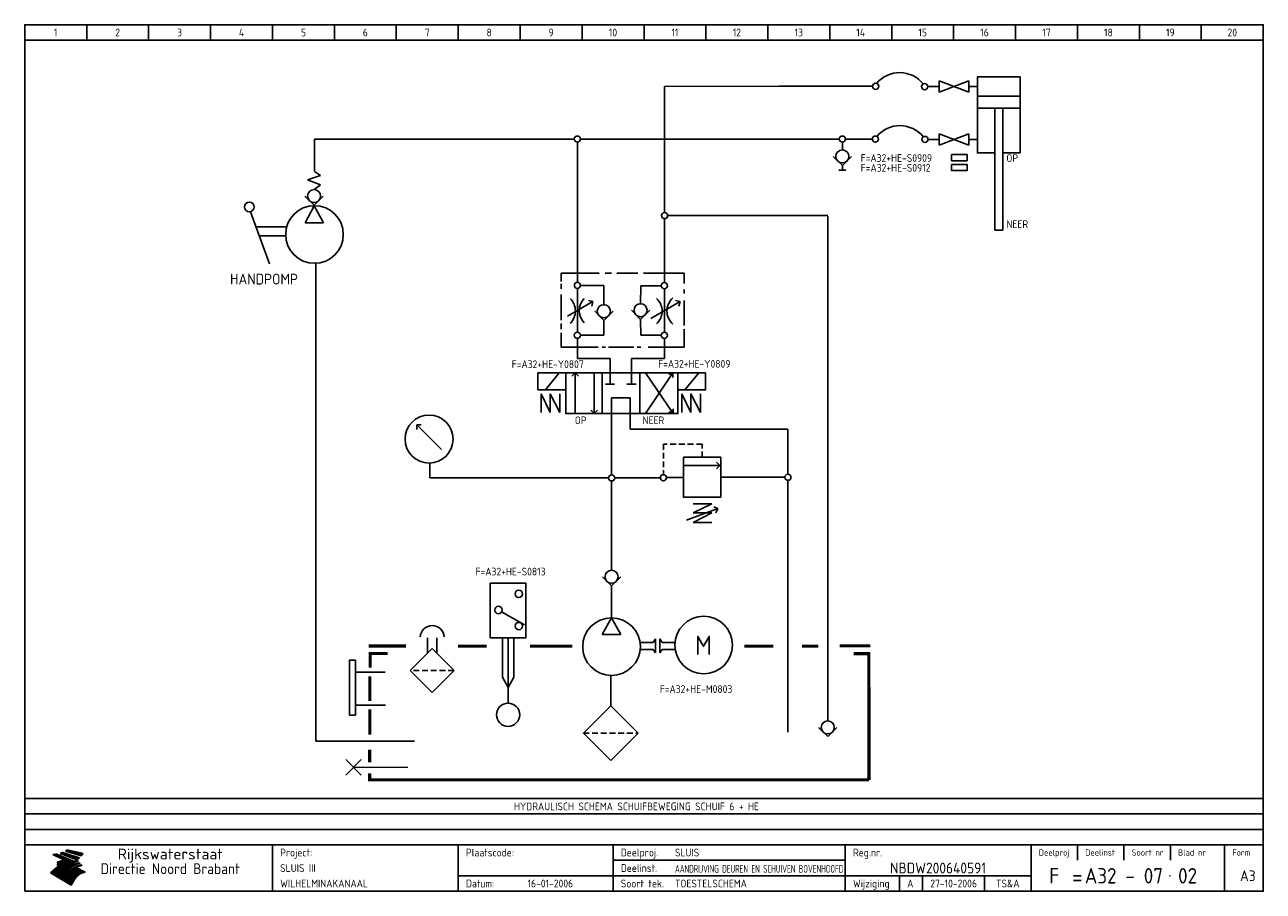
# Model space of a CAD drawing. Extents: x 10 to 410, y 10 to 290.
import ezdxf
from ezdxf.enums import TextEntityAlignment as Align

# ---------------------------------------------------------------- set-up
doc = ezdxf.new("R2010")
doc.units = 0
doc.header["$LTSCALE"] = 15
doc.header["$MEASUREMENT"] = 0
doc.linetypes.add('HIDDEN2', pattern=[0.1875, 0.125, -0.0625])
for name, color, linetype in [('0-25', 7, 'CONTINUOUS'), ('0-35', 2, 'CONTINUOUS'), ('0-50', 3, 'CONTINUOUS'), ('A-25', 7, 'CONTINUOUS'), ('B-25', 7, 'CONTINUOUS'), ('B-35', 2, 'CONTINUOUS'), ('H-21', 7, 'HIDDEN2'), ('S-25', 7, 'CONTINUOUS')]:
    doc.layers.add(name, color=color, linetype=linetype)
doc.styles.add('ISO', font='iso.shx')
doc.styles.get("Standard").update_dxf_attribs({"font": 'iso.shx'})

# ---------------------------------------------------------------- blocks, each defined once
blk = doc.blocks.new('KADERA3')
at = {"layer": '0-25'}
for p, q in [((30, 285), (30, 290)), ((50, 285), (50, 290)), ((70, 285), (70, 290)), ((90, 285), (90, 290)), ((110, 285), (110, 290)), ((130, 285), (130, 290)), ((150, 285), (150, 290)), ((170, 285), (170, 290)), ((190, 285), (190, 290)), ((210, 285), (210, 290)), ((230, 285), (230, 290)), ((250, 285), (250, 290)), ((270, 285), (270, 290)), ((290, 285), (290, 290)), ((310, 285), (310, 290)), ((330, 285), (330, 290)), ((350, 285), (350, 290)), ((370, 285), (370, 290)), ((390, 285), (390, 290)), ((10, 285), (410, 285)), ((410, 35), (10, 35)), ((410, 30), (10, 30)), ((350, 25), (350, 20)), ((365, 25), (365, 20)), ((380, 25), (380, 20)), ((200, 20), (275, 20)), ((150, 15), (335, 15)), ((292.5, 15), (292.5, 10)), ((300, 15), (300, 10)), ((320, 15), (320, 10))]:
    blk.add_line(p, q, dxfattribs=at)
at = {"layer": '0-25', "color": 7}
for p, q in [((19.1, 21.89), (25.12, 19)), ((19.1, 21.89), (25.12, 19)), ((19.17, 21.86), (20.7, 21.86)), ((19.29, 21.8), (20.83, 21.8)), ((19.4, 21.75), (20.96, 21.75)), ((19.52, 21.69), (21.09, 21.69)), ((19.64, 21.63), (21.22, 21.63)), ((19.74, 21.92), (20.56, 21.92)), ((19.75, 21.58), (21.36, 21.58)), ((19.87, 21.52), (21.49, 21.52)), ((19.99, 21.47), (21.62, 21.47)), ((20.11, 21.41), (21.75, 21.41)), ((20.22, 21.35), (21.88, 21.35)), ((20.25, 21.97), (20.43, 21.97)), ((20.34, 21.3), (22.02, 21.3)), ((20.38, 21.99), (26.02, 19.59)), ((20.38, 21.99), (26.02, 19.59)), ((20.46, 21.24), (22.15, 21.24)), ((20.57, 21.18), (22.28, 21.18)), ((20.69, 21.13), (22.41, 21.13)), ((20.81, 21.07), (22.55, 21.07)), ((20.92, 21.02), (22.68, 21.02)), ((21.04, 20.96), (22.81, 20.96)), ((21.16, 20.9), (22.94, 20.9)), ((21.27, 20.85), (23.07, 20.85)), ((21.39, 20.79), (23.21, 20.79)), ((21.47, 22.25), (26.83, 20.19)), ((21.47, 22.25), (26.83, 20.19)), ((21.49, 22.25), (23.07, 22.25)), ((21.51, 20.73), (23.34, 20.73)), ((21.6, 22.2), (23.25, 22.2)), ((21.63, 20.68), (23.47, 20.68)), ((21.65, 22.31), (22.89, 22.31)), ((21.74, 20.62), (23.6, 20.62)), ((21.75, 22.14), (23.42, 22.14)), ((21.8, 22.37), (22.71, 22.37)), ((21.86, 20.57), (23.73, 20.57)), ((21.9, 22.08), (23.6, 22.08)), ((21.94, 22.42), (22.53, 22.42)), ((21.98, 20.51), (23.87, 20.51)), ((22.04, 22.03), (23.78, 22.03)), ((22.06, 22.48), (22.36, 22.48)), ((22.09, 20.45), (24, 20.45)), ((22.18, 22.53), (27.65, 20.8)), ((22.18, 22.53), (27.65, 20.8)), ((22.19, 21.97), (23.96, 21.97)), ((22.21, 20.4), (24.13, 20.4)), ((22.33, 20.34), (24.26, 20.34)), ((22.34, 21.92), (24.13, 21.92)), ((22.37, 20), (23.08, 20)), ((22.44, 20.28), (24.4, 20.28)), ((22.48, 21.86), (24.31, 21.86)), ((22.49, 20.06), (23.04, 20.06)), ((22.56, 20.23), (24.53, 20.23)), ((22.61, 20.12), (22.93, 20.12)), ((22.63, 21.8), (24.49, 21.8)), ((22.68, 20.17), (24.66, 20.17)), ((22.71, 20.17), (22.82, 20.17)), ((23.11, 20.02), (22.77, 20.2)), ((23.11, 20.02), (22.77, 20.2)), ((22.78, 21.75), (24.67, 21.75)), ((22.79, 20.12), (24.79, 20.12)), ((22.91, 20.06), (24.92, 20.06)), ((22.92, 21.69), (24.85, 21.69)), ((23.03, 20), (25.06, 20)), ((23.07, 21.63), (25.02, 21.63)), ((23.14, 22.99), (28.22, 21.46)), ((23.14, 22.99), (28.22, 21.46)), ((23.15, 22.98), (25.33, 22.98)), ((23.22, 21.58), (25.2, 21.58)), ((23.23, 23.04), (25.09, 23.04)), ((23.32, 23.1), (24.84, 23.1)), ((23.34, 22.93), (25.57, 22.93)), ((23.36, 21.52), (25.38, 21.52)), ((23.4, 23.15), (24.6, 23.15)), ((23.49, 23.21), (24.36, 23.21)), ((23.51, 21.47), (25.56, 21.47)), ((23.52, 22.87), (25.81, 22.87)), ((23.57, 23.27), (24.12, 23.27)), ((23.64, 23.32), (23.87, 23.32)), ((23.66, 21.41), (25.74, 21.41)), ((23.7, 23.36), (28.82, 22.17)), ((23.7, 23.36), (28.82, 22.17)), ((23.71, 22.82), (26.06, 22.82)), ((23.8, 21.35), (25.91, 21.35)), ((23.9, 22.76), (26.3, 22.76)), ((23.95, 21.3), (26.09, 21.3)), ((24.09, 22.7), (26.54, 22.7)), ((24.09, 21.24), (26.27, 21.24)), ((24.24, 21.18), (26.45, 21.18)), ((24.27, 22.65), (26.78, 22.65)), ((24.39, 21.13), (26.62, 21.13)), ((24.46, 22.59), (27.03, 22.59)), ((24.53, 21.07), (26.8, 21.07)), ((24.65, 22.53), (27.27, 22.53)), ((24.68, 21.02), (26.98, 21.02)), ((24.83, 20.96), (27.16, 20.96)), ((24.84, 22.48), (27.51, 22.48)), ((24.97, 20.9), (27.34, 20.9)), ((25.02, 22.42), (27.75, 22.42)), ((25.12, 20.85), (27.51, 20.85)), ((25.21, 22.37), (28, 22.37)), ((25.27, 20.79), (27.63, 20.79)), ((25.4, 22.31), (28.24, 22.31)), ((25.41, 20.73), (27.57, 20.73)), ((25.56, 20.68), (27.51, 20.68)), ((25.58, 22.25), (28.48, 22.25)), ((25.71, 20.62), (27.44, 20.62)), ((25.77, 22.2), (28.72, 22.2)), ((25.85, 20.57), (27.37, 20.57)), ((25.96, 22.14), (28.79, 22.14)), ((26, 20.51), (27.29, 20.51)), ((26.15, 22.08), (28.75, 22.08)), ((26.15, 20.45), (27.22, 20.45)), ((26.29, 20.4), (27.14, 20.4)), ((26.33, 22.03), (28.71, 22.03)), ((26.44, 20.34), (27.06, 20.34)), ((26.52, 21.97), (28.66, 21.97)), ((26.59, 20.28), (26.97, 20.28)), ((26.71, 21.92), (28.62, 21.92)), ((26.73, 20.23), (26.89, 20.23)), ((26.9, 21.86), (28.57, 21.86)), ((27.08, 21.8), (28.52, 21.8)), ((27.27, 21.75), (28.48, 21.75)), ((27.46, 21.69), (28.43, 21.69)), ((27.65, 21.63), (28.38, 21.63)), ((27.83, 21.58), (28.33, 21.58)), ((28.02, 21.52), (28.28, 21.52)), ((28.21, 21.47), (28.22, 21.47)), ((20.58, 17.88), (18.3, 16)), ((20.58, 17.88), (18.3, 16)), ((24.94, 11.97), (18.3, 16)), ((24.94, 11.97), (18.3, 16)), ((18.31, 16.01), (20.96, 16.01)), ((18.38, 16.07), (21.46, 16.07)), ((18.45, 16.12), (21.88, 16.12)), ((18.52, 16.18), (22.15, 16.18)), ((18.59, 16.23), (22.38, 16.23)), ((18.65, 16.29), (22.58, 16.29)), ((18.72, 16.35), (22.75, 16.35)), ((18.79, 16.4), (22.91, 16.4)), ((18.86, 16.46), (20.6, 16.46)), ((18.93, 16.52), (20.6, 16.52)), ((18.99, 16.57), (20.6, 16.57)), ((19.06, 16.63), (20.6, 16.63)), ((19.13, 16.68), (20.6, 16.68)), ((19.2, 16.74), (20.6, 16.74)), ((19.27, 16.8), (20.6, 16.8)), ((19.33, 16.85), (21.07, 16.85)), ((19.4, 16.91), (21.55, 16.91)), ((19.47, 16.97), (21.88, 16.97)), ((19.54, 17.02), (22.13, 17.02)), ((19.61, 17.08), (22.34, 17.08)), ((19.67, 17.13), (20.6, 17.13)), ((19.74, 17.19), (20.6, 17.19)), ((19.81, 17.25), (20.6, 17.25)), ((19.88, 17.3), (20.6, 17.3)), ((19.95, 17.36), (20.6, 17.36)), ((20.01, 17.42), (20.6, 17.42)), ((20.08, 17.47), (20.93, 17.47)), ((20.15, 17.53), (21.26, 17.53)), ((20.22, 17.58), (21.51, 17.58)), ((20.29, 17.64), (21.72, 17.64)), ((20.35, 17.7), (21.9, 17.7)), ((20.42, 17.75), (22.07, 17.75)), ((20.49, 17.81), (22.22, 17.81)), ((20.56, 17.87), (22.36, 17.87)), ((20.6, 19.11), (20.58, 19.51)), ((20.6, 19.11), (20.58, 19.51)), ((20.58, 19.5), (22.09, 19.5)), ((20.58, 19.44), (21.95, 19.44)), ((20.59, 19.38), (21.79, 19.38)), ((20.59, 19.33), (21.62, 19.33)), ((20.59, 19.27), (21.42, 19.27)), ((20.6, 19.22), (21.2, 19.22)), ((20.6, 19.16), (20.93, 19.16)), ((20.6, 19.11), (20.69, 19.12)), ((20.6, 19.11), (20.69, 19.12)), ((20.6, 18.79), (20.77, 18.81)), ((20.6, 18.79), (20.77, 18.81)), ((20.6, 18.29), (20.6, 18.79)), ((20.6, 18.29), (20.6, 18.79)), ((20.6, 18.77), (22.46, 18.77)), ((20.6, 18.71), (22.33, 18.71)), ((20.6, 18.65), (22.19, 18.65)), ((20.6, 18.6), (22.04, 18.6)), ((20.6, 18.54), (21.87, 18.54)), ((20.6, 18.48), (21.68, 18.48)), ((20.6, 18.43), (21.46, 18.43)), ((20.6, 18.37), (21.21, 18.37)), ((20.6, 18.32), (20.87, 18.32)), ((20.6, 18.29), (20.88, 18.32)), ((20.6, 18.29), (20.88, 18.32)), ((20.6, 17.88), (20.86, 17.91)), ((20.6, 17.88), (20.86, 17.91)), ((20.6, 17.43), (20.97, 17.48)), ((20.6, 17.43), (20.97, 17.48)), ((20.6, 17.43), (20.6, 17.09)), ((20.6, 17.43), (20.6, 17.09)), ((20.6, 17.09), (21.26, 17.16)), ((20.6, 17.09), (21.26, 17.16)), ((20.6, 16.8), (21.37, 16.89)), ((20.6, 16.8), (21.37, 16.89)), ((20.6, 16.8), (20.6, 16.45)), ((20.6, 16.8), (20.6, 16.45)), ((20.6, 16.45), (21.56, 16.56)), ((20.6, 16.45), (21.56, 16.56)), ((20.6, 15.97), (21.67, 16.09)), ((20.6, 15.97), (21.67, 16.09)), ((20.7, 16.46), (23.06, 16.46)), ((20.9, 19.55), (22.23, 19.55)), ((20.9, 18.82), (22.59, 18.82)), ((20.98, 17.92), (22.5, 17.92)), ((21.02, 17.13), (22.53, 17.13)), ((21.19, 19.61), (22.35, 19.61)), ((21.2, 16.52), (23.2, 16.52)), ((21.32, 18.88), (22.71, 18.88)), ((21.32, 17.98), (22.62, 17.98)), ((21.42, 19.67), (22.47, 19.67)), ((21.47, 17.19), (22.7, 17.19)), ((21.59, 18.03), (22.74, 18.03)), ((21.61, 18.93), (22.82, 18.93)), ((21.62, 19.72), (22.59, 19.72)), ((21.72, 16.57), (23.32, 16.57)), ((21.77, 17.25), (22.85, 17.25)), ((21.8, 19.78), (22.69, 19.78)), ((21.8, 18.09), (22.85, 18.09)), ((21.84, 18.99), (22.92, 18.99)), ((21.96, 19.83), (22.79, 19.83)), ((21.99, 18.15), (22.95, 18.15)), ((22.01, 17.3), (22.99, 17.3)), ((22.03, 19.05), (23.03, 19.05)), ((22.1, 16.63), (23.44, 16.63)), ((22.11, 19.89), (22.89, 19.89)), ((22.16, 18.2), (23.05, 18.2)), ((22.21, 19.1), (23.12, 19.1)), ((22.21, 17.36), (23.12, 17.36)), ((22.24, 19.95), (22.99, 19.95)), ((22.31, 18.26), (23.15, 18.26)), ((22.36, 19.16), (23.22, 19.16)), ((22.38, 16.68), (23.56, 16.68)), ((22.39, 17.42), (23.24, 17.42)), ((22.45, 18.32), (23.24, 18.32)), ((22.51, 19.22), (23.3, 19.22)), ((22.56, 17.47), (23.36, 17.47)), ((22.59, 18.37), (23.33, 18.37)), ((22.6, 16.74), (23.66, 16.74)), ((22.64, 19.27), (23.39, 19.27)), ((22.71, 18.43), (23.42, 18.43)), ((22.71, 17.53), (23.47, 17.53)), ((22.77, 19.33), (23.47, 19.33)), ((22.79, 16.8), (23.77, 16.8)), ((22.83, 18.48), (23.5, 18.48)), ((22.84, 17.58), (23.57, 17.58)), ((22.89, 19.38), (23.55, 19.38)), ((22.94, 18.54), (23.58, 18.54)), ((22.96, 16.85), (23.86, 16.85)), ((22.97, 17.64), (23.67, 17.64)), ((23, 19.44), (23.63, 19.44)), ((23.04, 18.6), (23.66, 18.6)), ((23.1, 19.5), (23.72, 19.5)), ((23.1, 17.7), (23.77, 17.7)), ((23.12, 16.91), (23.96, 16.91)), ((23.14, 18.65), (23.74, 18.65)), ((23.15, 19.95), (25.19, 19.95)), ((23.21, 19.55), (23.8, 19.55)), ((23.21, 17.75), (23.86, 17.75)), ((23.21, 16.01), (28.9, 16.01)), ((23.24, 18.71), (23.82, 18.71)), ((23.26, 19.89), (25.32, 19.89)), ((23.26, 16.97), (24.05, 16.97)), ((23.3, 19.61), (23.88, 19.61)), ((23.32, 17.81), (23.95, 17.81)), ((23.33, 18.77), (23.91, 18.77)), ((23.37, 16.07), (29.08, 16.07)), ((23.38, 19.83), (25.45, 19.83)), ((23.39, 19.67), (23.81, 19.67)), ((23.39, 17.02), (24.14, 17.02)), ((23.42, 18.82), (23.99, 18.82)), ((23.42, 17.87), (24.03, 17.87)), ((23.45, 19.7), (23.58, 19.79)), ((23.45, 19.7), (23.58, 19.79)), ((23.48, 19.72), (23.7, 19.72)), ((23.5, 19.78), (25.58, 19.78)), ((23.51, 18.88), (24.07, 18.88)), ((23.51, 16.12), (29.27, 16.12)), ((23.52, 17.92), (24.11, 17.92)), ((23.52, 17.08), (24.22, 17.08)), ((23.54, 18.9), (24.3, 19.42)), ((23.54, 18.9), (24.3, 19.42)), ((23.56, 19.78), (23.59, 19.78)), ((23.56, 19.39), (23.9, 19.62)), ((23.56, 19.39), (23.9, 19.62)), ((23.58, 19.79), (23.9, 19.62)), ((23.58, 19.79), (23.9, 19.62)), ((23.59, 18.93), (24.15, 18.93)), ((23.61, 19.72), (25.72, 19.72)), ((23.62, 17.98), (24.2, 17.98)), ((23.63, 17.13), (24.3, 17.13)), ((23.65, 18.59), (24.62, 19.25)), ((23.65, 18.59), (24.62, 19.25)), ((29.41, 16.17), (23.65, 16.17)), ((23.67, 18.99), (24.23, 18.99)), ((23.71, 18.03), (24.28, 18.03)), ((23.73, 19.67), (25.85, 19.67)), ((23.75, 19.05), (24.32, 19.05)), ((23.75, 17.19), (24.38, 17.19)), ((23.77, 16.23), (29.47, 16.23)), ((23.79, 18.09), (24.36, 18.09)), ((23.83, 19.1), (24.4, 19.1)), ((23.85, 19.61), (25.98, 19.61)), ((23.85, 17.25), (24.46, 17.25)), ((23.88, 18.15), (24.44, 18.15)), ((23.89, 16.29), (29.36, 16.29)), ((23.92, 19.16), (24.48, 19.16)), ((23.94, 18.19), (25.23, 19.07)), ((23.94, 18.19), (25.23, 19.07)), ((23.95, 17.3), (24.55, 17.3)), ((23.96, 19.55), (25.96, 19.55)), ((23.96, 18.2), (24.53, 18.2)), ((24, 19.22), (24.56, 19.22)), ((24, 16.35), (29.24, 16.35)), ((24.04, 18.26), (24.61, 18.26)), ((24.05, 17.36), (24.63, 17.36)), ((24.06, 17.88), (25.34, 18.76)), ((24.06, 17.88), (25.34, 18.76)), ((24.08, 19.5), (25.88, 19.5)), ((24.08, 19.27), (24.58, 19.27)), ((24.11, 16.4), (29.13, 16.4)), ((24.13, 18.32), (24.69, 18.32)), ((24.14, 17.42), (24.71, 17.42)), ((24.16, 19.33), (24.47, 19.33)), ((24.2, 19.44), (25.79, 19.44)), ((24.21, 18.37), (24.77, 18.37)), ((24.21, 16.46), (29.02, 16.46)), ((24.23, 17.47), (24.79, 17.47)), ((24.24, 17.48), (25.52, 18.36)), ((24.24, 17.48), (25.52, 18.36)), ((24.25, 19.38), (24.36, 19.38)), ((24.29, 18.43), (24.85, 18.43)), ((24.3, 19.42), (24.62, 19.25)), ((24.3, 19.42), (24.62, 19.25)), ((24.31, 19.38), (25.71, 19.38)), ((24.31, 17.53), (24.87, 17.53)), ((24.31, 16.52), (28.91, 16.52)), ((24.35, 17.17), (25.64, 18.05)), ((24.35, 17.17), (25.64, 18.05)), ((24.37, 18.48), (24.94, 18.48)), ((24.39, 17.58), (24.96, 17.58)), ((24.4, 16.57), (28.79, 16.57)), ((24.43, 19.33), (25.62, 19.33)), ((24.45, 18.54), (25.02, 18.54)), ((24.47, 17.64), (25.04, 17.64)), ((24.49, 16.63), (28.68, 16.63)), ((24.54, 18.6), (25.1, 18.6)), ((24.55, 19.27), (25.54, 19.27)), ((24.56, 17.7), (25.12, 17.7)), ((24.57, 16.68), (28.57, 16.68)), ((24.62, 18.65), (25.18, 18.65)), ((24.63, 16.72), (25.91, 17.6)), ((24.63, 16.72), (25.91, 17.6)), ((24.64, 17.75), (25.2, 17.75)), ((24.66, 16.74), (28.45, 16.74)), ((24.67, 19.22), (25.45, 19.22)), ((24.7, 18.71), (25.27, 18.71)), ((24.72, 17.81), (25.29, 17.81)), ((24.74, 16.8), (28.34, 16.8)), ((24.78, 19.16), (25.37, 19.16)), ((24.78, 18.77), (25.34, 18.77)), ((24.8, 17.87), (25.37, 17.87)), ((24.82, 16.85), (28.23, 16.85)), ((24.87, 18.82), (25.4, 18.82)), ((24.89, 17.92), (25.45, 17.92)), ((24.9, 19.1), (25.28, 19.1)), ((24.9, 16.91), (28.11, 16.91)), ((24.95, 18.88), (25.45, 18.88)), ((24.97, 17.98), (25.53, 17.98)), ((24.99, 16.97), (28, 16.97)), ((25.02, 19.05), (25.2, 19.05)), ((25.03, 18.93), (25.51, 18.93)), ((25.05, 18.03), (25.61, 18.03)), ((25.07, 17.02), (27.89, 17.02)), ((25.11, 18.99), (25.57, 18.99)), ((26.02, 19.59), (25.12, 19)), ((26.02, 19.59), (25.12, 19)), ((25.13, 18.09), (25.68, 18.09)), ((25.15, 17.08), (27.77, 17.08)), ((25.19, 19.05), (25.63, 19.05)), ((25.21, 18.15), (25.75, 18.15)), ((25.23, 17.13), (27.66, 17.13)), ((25.26, 19.1), (25.7, 19.1)), ((25.3, 18.2), (25.82, 18.2)), ((25.31, 17.19), (27.55, 17.19)), ((25.33, 19.16), (25.77, 19.16)), ((25.38, 18.26), (25.89, 18.26)), ((25.39, 19.22), (25.85, 19.22)), ((25.4, 17.25), (27.43, 17.25)), ((25.46, 18.32), (25.97, 18.32)), ((25.47, 19.27), (25.93, 19.27)), ((25.48, 17.3), (27.32, 17.3)), ((25.54, 19.33), (26.03, 19.33)), ((25.54, 18.37), (26.06, 18.37)), ((25.56, 17.36), (27.21, 17.36)), ((25.62, 18.43), (26.14, 18.43)), ((25.63, 19.38), (26.13, 19.38)), ((25.64, 17.42), (27.1, 17.42)), ((25.7, 18.48), (26.24, 18.48)), ((25.72, 19.44), (26.24, 19.44)), ((25.73, 17.47), (26.98, 17.47)), ((25.79, 18.54), (26.34, 18.54)), ((25.81, 17.53), (26.87, 17.53)), ((25.82, 19.5), (26.36, 19.5)), ((25.89, 18.6), (26.46, 18.6)), ((25.89, 17.58), (26.76, 17.58)), ((25.93, 19.55), (26.53, 19.55)), ((25.96, 17.64), (26.64, 17.64)), ((25.99, 18.65), (26.58, 18.65)), ((26.04, 17.7), (26.59, 17.7)), ((26.06, 19.61), (26.85, 19.61)), ((26.1, 18.71), (26.72, 18.71)), ((26.12, 17.75), (26.67, 17.75)), ((26.2, 17.81), (26.76, 17.81)), ((26.21, 19.67), (27.23, 19.67)), ((26.23, 18.77), (26.89, 18.77)), ((26.29, 17.87), (26.86, 17.87)), ((26.37, 18.82), (27.09, 18.82)), ((26.39, 17.92), (26.97, 17.92)), ((26.44, 19.72), (27.18, 19.72)), ((26.49, 17.98), (27.09, 17.98)), ((26.53, 18.88), (27.34, 18.88)), ((26.56, 17.68), (29.54, 16.2)), ((26.56, 17.68), (29.54, 16.2)), ((26.6, 18.03), (27.22, 18.03)), ((26.72, 18.09), (27.38, 18.09)), ((26.73, 18.93), (27.66, 18.93)), ((26.85, 18.15), (27.56, 18.15)), ((26.99, 18.99), (27.9, 18.99)), ((27, 18.2), (27.8, 18.2)), ((27.13, 19.78), (27.25, 19.64)), ((27.13, 19.78), (27.25, 19.64)), ((27.18, 18.26), (28.13, 18.26)), ((27.26, 19.05), (27.84, 19.05)), ((27.39, 18.32), (28.47, 18.32)), ((27.7, 18.37), (28.49, 18.37)), ((27.78, 19.1), (27.93, 18.96)), ((27.78, 19.1), (27.93, 18.96)), ((28, 18.43), (28.44, 18.43)), ((28.29, 15.83), (29.54, 16.2)), ((28.29, 15.83), (29.54, 16.2)), ((28.39, 18.48), (28.54, 18.32)), ((28.39, 18.48), (28.54, 18.32)), ((29.54, 16.2), (29.45, 16.17)), ((29.54, 16.2), (29.45, 16.17)), ((29.46, 16.18), (29.47, 16.18)), ((18.38, 15.95), (20.6, 15.95)), ((18.47, 15.9), (20.6, 15.9)), ((18.57, 15.84), (20.6, 15.84)), ((18.66, 15.78), (20.6, 15.78)), ((18.75, 15.73), (20.6, 15.73)), ((18.85, 15.67), (20.6, 15.67)), ((18.94, 15.62), (20.6, 15.62)), ((19.03, 15.56), (27.83, 15.56)), ((19.12, 15.5), (27.75, 15.5)), ((19.22, 15.45), (27.66, 15.45)), ((19.31, 15.39), (27.58, 15.39)), ((19.4, 15.33), (27.5, 15.33)), ((19.49, 15.28), (27.43, 15.28)), ((19.59, 15.22), (27.36, 15.22)), ((19.68, 15.17), (27.29, 15.17)), ((19.77, 15.11), (27.22, 15.11)), ((19.86, 15.05), (27.15, 15.05)), ((19.96, 15), (27.09, 15)), ((20.05, 14.94), (27.02, 14.94)), ((20.14, 14.88), (26.96, 14.88)), ((20.24, 14.83), (26.9, 14.83)), ((20.33, 14.77), (26.84, 14.77)), ((20.42, 14.72), (26.79, 14.72)), ((20.51, 14.66), (26.73, 14.66)), ((20.6, 15.97), (20.6, 15.58)), ((20.6, 15.97), (20.6, 15.58)), ((20.6, 15.58), (21.95, 15.73)), ((20.6, 15.58), (21.95, 15.73)), ((20.61, 14.6), (26.68, 14.6)), ((20.7, 14.55), (26.62, 14.55)), ((20.79, 14.49), (26.57, 14.49)), ((20.88, 14.43), (26.52, 14.43)), ((20.94, 15.62), (27.92, 15.62)), ((20.98, 14.38), (26.47, 14.38)), ((21.07, 14.32), (26.42, 14.32)), ((21.16, 14.27), (26.38, 14.27)), ((21.25, 14.21), (26.33, 14.21)), ((21.35, 14.15), (26.29, 14.15)), ((21.44, 14.1), (26.24, 14.1)), ((21.45, 15.67), (28.01, 15.67)), ((21.53, 14.04), (26.2, 14.04)), ((21.63, 13.98), (26.16, 13.98)), ((21.72, 13.93), (26.12, 13.93)), ((21.81, 13.87), (26.08, 13.87)), ((21.9, 13.82), (26.04, 13.82)), ((21.96, 15.73), (28.11, 15.73)), ((22, 13.76), (26, 13.76)), ((22.09, 13.7), (25.96, 13.7)), ((22.18, 13.65), (25.93, 13.65)), ((22.27, 13.59), (25.89, 13.59)), ((22.34, 15.78), (28.21, 15.78)), ((22.37, 13.53), (25.86, 13.53)), ((22.46, 13.48), (25.82, 13.48)), ((22.55, 13.42), (25.79, 13.42)), ((22.62, 15.84), (28.33, 15.84)), ((22.65, 13.37), (25.76, 13.37)), ((22.74, 13.31), (25.73, 13.31)), ((22.83, 13.25), (25.69, 13.25)), ((22.84, 15.9), (28.52, 15.9)), ((22.92, 13.2), (25.66, 13.2)), ((23.02, 13.14), (25.63, 13.14)), ((23.04, 15.95), (28.71, 15.95)), ((23.11, 13.08), (25.59, 13.08)), ((23.2, 13.03), (25.56, 13.03)), ((23.29, 12.97), (25.53, 12.97)), ((23.39, 12.92), (25.5, 12.92)), ((23.48, 12.86), (25.46, 12.86)), ((23.57, 12.8), (25.43, 12.8)), ((23.66, 12.75), (25.4, 12.75)), ((23.76, 12.69), (25.36, 12.69)), ((23.85, 12.63), (25.33, 12.63)), ((23.94, 12.58), (25.3, 12.58)), ((24.04, 12.52), (25.26, 12.52)), ((24.13, 12.47), (25.23, 12.47)), ((24.22, 12.41), (25.2, 12.41)), ((24.31, 12.35), (25.17, 12.35)), ((24.41, 12.3), (25.13, 12.3)), ((24.5, 12.24), (25.1, 12.24)), ((24.59, 12.18), (25.07, 12.18)), ((24.68, 12.13), (25.03, 12.13)), ((24.78, 12.07), (25, 12.07)), ((24.87, 12.02), (24.97, 12.02)), ((24.94, 11.97), (25.81, 13.45)), ((24.94, 11.97), (25.81, 13.45))]:
    blk.add_line(p, q, dxfattribs=at)
for centre, radius, start, end in [((19.15, 29.7), 7.8, 269.6055, 279.0886), ((19.15, 29.7), 7.8, 269.6055, 279.0886), ((19.93, 25.38), 5.91, 276.3402, 298.7463), ((19.93, 25.38), 5.91, 276.3402, 298.7463), ((19.84, 25.09), 6.03, 278.129, 302.868), ((19.84, 25.09), 6.03, 278.129, 302.868), ((19.84, 27.26), 5.27, 288.0217, 296.3084), ((19.84, 27.26), 5.27, 288.0217, 296.3084), ((20.49, 27.56), 5.28, 300.0654, 307.393), ((20.49, 27.56), 5.28, 300.0654, 307.393), ((24.11, 24.7), 5.26, 301.1147, 312.2814), ((24.11, 24.7), 5.26, 301.1147, 312.2814), ((21.95, 27.32), 8.59, 316.9248, 323.1399), ((21.95, 27.32), 8.59, 316.9248, 323.1399), ((20.21, 23.78), 5.91, 273.6149, 304.3803), ((20.21, 23.78), 5.91, 273.6149, 304.3803), ((20.35, 24.56), 5.76, 274.164, 302.5474), ((20.35, 24.56), 5.76, 274.164, 302.5474), ((20.05, 24.28), 6.02, 277.9472, 305.7139), ((20.05, 24.28), 6.02, 277.9472, 305.7139), ((20.04, 23.49), 6.09, 278.8115, 306.4242), ((20.04, 23.49), 6.09, 278.8115, 306.4242), ((20.53, 23.07), 5.96, 277.0519, 304.973), ((20.53, 23.07), 5.96, 277.0519, 304.973), ((20.72, 22.76), 5.91, 276.3402, 304.3803), ((20.72, 22.76), 5.91, 276.3402, 304.3803), ((21.06, 22.34), 5.81, 274.9043, 303.1745), ((21.06, 22.34), 5.81, 274.9043, 303.1745), ((20.82, 22.06), 6.04, 278.1111, 305.8489), ((20.82, 22.06), 6.04, 278.1111, 305.8489), ((21.3, 21.6), 5.91, 276.3402, 304.3803), ((21.3, 21.6), 5.91, 276.3402, 304.3803), ((27.05, 17.17), 2.63, 107.4286, 133.7799), ((27.05, 17.17), 2.63, 107.4286, 133.7799), ((27.45, 16.91), 2.81, 110.4143, 138.7411), ((27.45, 16.91), 2.81, 110.4143, 138.7411), ((27.57, 15.64), 3.4, 98.1566, 126.9045), ((27.57, 15.64), 3.4, 98.1566, 126.9045), ((27.91, 15.54), 3.39, 100.5835, 132.088), ((27.91, 15.54), 3.39, 100.5835, 132.088), ((28.21, 14.74), 3.67, 95.7581, 128.7216), ((28.21, 14.74), 3.67, 95.7581, 128.7216), ((27.01, 16.84), 2.93, 87.7348, 104.8316), ((27.01, 16.84), 2.93, 87.7348, 104.8316), ((27.37, 15.71), 3.93, 91.7838, 103.2817), ((27.37, 15.71), 3.93, 91.7838, 103.2817), ((28.4, 15.05), 3.21, 96.3886, 125.0052), ((28.4, 15.05), 3.21, 96.3886, 125.0052), ((27.82, 16.31), 2.8, 90.634, 105.1984), ((27.82, 16.31), 2.8, 90.634, 105.1984), ((28.19, 15.04), 3.93, 93.8342, 103.2817), ((28.19, 15.04), 3.93, 93.8342, 103.2817), ((28.58, 15.69), 2.8, 93.8141, 105.1984), ((28.58, 15.69), 2.8, 93.8141, 105.1984), ((28.95, 14.41), 3.93, 96.0135, 103.2817), ((28.95, 14.41), 3.93, 96.0135, 103.2817), ((31.24, 10.26), 6.3, 117.9568, 149.6251), ((31.24, 10.26), 6.3, 117.9568, 149.6251)]:
    blk.add_arc(centre, radius, start, end, dxfattribs=at)
at = {"layer": '0-35'}
for p, q in [((90, 25), (90, 10)), ((150, 25), (150, 10)), ((200, 25), (200, 10)), ((275, 25), (275, 10)), ((335, 25), (335, 10)), ((397.5, 25), (397.5, 10))]:
    blk.add_line(p, q, dxfattribs=at)
at = {"layer": '0-50'}
for p, q in [((10, 25), (410, 25)), ((348.75, 15), (351.25, 15)), ((348.75, 13.5), (351.25, 13.5))]:
    blk.add_line(p, q, dxfattribs=at)
blk.add_lwpolyline([(10, 10), (410, 10), (410, 290), (10, 290)], close=True, dxfattribs=at)
at = {"layer": '0-50', "const_width": 0.25}
blk.add_lwpolyline([(379.75, 15, 1), (380, 15, 1)], format="xyb", close=True, dxfattribs=at)
at = {"layer": '0-25', "style": 'ISO'}
for s, height, p in [('Project:', 2.5, (92.5, 22.5)), ('Plaatscode:', 2.5, (152.5, 22.5)), ('Deelproj.', 2.5, (202.5, 22.5)), ('Reg.nr.', 2.5, (277.5, 22.5)), ('Deelproj', 2, (337.5, 22.5)), ('Deelinst', 2, (352.5, 22.5)), ('Soort nr', 2, (367.5, 22.5)), ('Blad nr', 2, (382.5, 22.5)), ('Form', 2, (400, 22.5)), ('Deelinst.', 2.5, (202.5, 17.5)), ('Datum:', 2.5, (152.5, 12.5)), ('Soort tek.', 2.5, (202.5, 12.5)), ('Wijziging', 2.5, (277.5, 12.5))]:
    blk.add_text(s, height=height, dxfattribs=at).set_placement(p, align=Align.MIDDLE_LEFT)
for tag, p in [('STR1', (20, 287.5)), ('STR2', (40, 287.5)), ('STR3', (60, 287.5)), ('STR4', (80, 287.5)), ('STR5', (100, 287.5)), ('STR6', (120, 287.5)), ('STR7', (140, 287.5)), ('STR8', (160, 287.5)), ('STR9', (180, 287.5)), ('STR10', (200, 287.5)), ('STR11', (220, 287.5)), ('STR12', (240, 287.5)), ('STR13', (260, 287.5)), ('STR14', (280, 287.5)), ('STR15', (300, 287.5)), ('STR16', (320, 287.5)), ('STR17', (340, 287.5)), ('STR18', (360, 287.5)), ('STR19', (380, 287.5)), ('STR20', (400, 287.5)), ('W', (180, 12.5)), ('Z', (310, 12.5)), ('Y', (327.5, 12.5))]:
    blk.add_attdef(tag, text='', height=2.5, dxfattribs=at).set_placement(p, align=Align.MIDDLE)
for tag, p in [('N', (220, 22.5)), ('B', (92.5, 17.5)), ('P', (220, 17.5)), ('C', (92.5, 12.5)), ('U', (220, 12.5)), ('REV', (295, 12.5))]:
    blk.add_attdef(tag, text='', height=2.5, dxfattribs=at).set_placement(p, align=Align.MIDDLE_LEFT)
at = {"layer": '0-35', "style": 'ISO', "width": 1.00614}
blk.add_text('Rijkswaterstaat', height=3.5, dxfattribs=at).set_placement((40, 20.28), (74, 20.28), align=Align.FIT)
at = {"layer": '0-35', "color": 2, "style": 'ISO', "width": 0.948867}
blk.add_text('Directie Noord Brabant', height=3.5, dxfattribs=at).set_placement((34.5, 15.53), (79.5, 15.53), align=Align.FIT)
at = {"layer": '0-35', "style": 'ISO'}
for tag, p in [('X', (178.5, 17.5)), ('FORM', (402.5, 15))]:
    blk.add_attdef(tag, text='', height=3.5, dxfattribs=at).set_placement(p, align=Align.MIDDLE_LEFT)
blk.add_attdef('RNR', text='', height=3.5, dxfattribs=at).set_placement((305, 17.5), align=Align.MIDDLE)
at = {"layer": '0-50', "style": 'ISO'}
for tag, p in [('M', (342.5, 15)), ('O', (365, 15))]:
    blk.add_attdef(tag, text='', height=5, dxfattribs=at).set_placement(p, align=Align.MIDDLE)
blk.add_attdef('Q', text='', height=5, dxfattribs=at).set_placement((382.5, 15), align=Align.MIDDLE_LEFT)

msp = doc.modelspace()

# ---------------------------------------------------------------- linework, layer by layer
at = {"layer": '0-25'}
msp.add_line((410, 40), (10, 40), dxfattribs=at)
at = {"layer": 'A-25'}
for p, q in [((253.69, 270.11), (216.66, 270.07)), ((216.66, 270.07), (216.66, 229.46)), ((253.69, 270.11), (270.71, 270.11)), ((270.71, 270.11), (275.1, 270.11)), ((283.84, 270.12), (275.1, 270.11)), ((305.35, 270.01), (301.63, 270.01)), ((305.35, 271.83), (314.89, 268.18)), ((305.35, 268.18), (314.89, 271.83)), ((305.35, 271.83), (305.35, 268.18)), ((314.89, 268.18), (314.89, 271.83)), ((314.89, 270.01), (317.71, 270.01)), ((187.48, 253.04), (103.54, 253.05)), ((103.54, 252.85), (103.54, 242.65)), ((188.49, 251.99), (188.49, 252.06)), ((203.14, 253.04), (189.46, 253.04)), ((251.65, 253.04), (203.14, 253.04)), ((251.65, 253.04), (268.66, 253.04)), ((268.66, 253.04), (273.08, 253.04)), ((274.09, 249.57), (274.09, 252.05)), ((283.76, 253.05), (275.06, 253.05)), ((305.35, 252.94), (301.71, 252.94)), ((305.35, 254.77), (305.35, 251.12)), ((305.35, 254.77), (314.89, 251.12)), ((305.35, 251.12), (314.89, 254.77)), ((314.89, 251.12), (314.89, 254.77)), ((314.89, 252.94), (317.71, 252.94)), ((188.49, 206.76), (188.49, 251.99)), ((323.29, 248.58), (323.29, 223.58)), ((325.91, 248.58), (325.91, 223.58)), ((271.09, 247.45), (274.06, 244.49)), ((274.06, 244.49), (277.04, 247.47)), ((274.06, 244.49), (274.06, 243.02)), ((105.55, 241.25), (101.36, 239.85)), ((103.54, 242.63), (105.55, 241.25)), ((274.06, 243.02), (272.93, 243.02)), ((274.06, 243.02), (274.81, 243.02)), ((274.81, 243.02), (275.18, 243.02)), ((101.36, 239.85), (105.55, 238.24)), ((105.55, 238.24), (103.45, 236.73)), ((100.46, 234.62), (103.43, 231.65)), ((103.43, 231.65), (106.41, 234.63)), ((82.86, 229.55), (88.99, 212.71)), ((100.52, 225.99), (103.51, 231.46)), ((103.51, 231.46), (106.5, 225.99)), ((217.62, 228.34), (269.34, 228.33)), ((269.34, 228.11), (269.34, 70.1)), ((84.64, 224.67), (94.6, 224.67)), ((100.52, 225.99), (106.5, 225.99)), ((216.58, 206.66), (216.58, 227.35)), ((85.68, 221.79), (94.31, 221.79)), ((323.29, 223.58), (325.91, 223.58)), ((104.05, 212.91), (104.05, 58.54)), ((188.47, 204.77), (188.47, 190.68)), ((189.49, 205.75), (197.03, 205.75)), ((197.03, 205.75), (197.03, 199.54)), ((208.93, 205.63), (208.91, 199.85)), ((215.58, 205.63), (208.93, 205.63)), ((216.58, 204.68), (216.58, 190.63)), ((193.5, 200.55), (185.25, 195.79)), ((192.05, 200.94), (193.5, 200.55)), ((193.5, 200.55), (193.11, 199.1)), ((221.63, 200.55), (212.24, 195.13)), ((220.18, 200.94), (221.63, 200.55)), ((221.63, 200.55), (221.24, 199.1)), ((194.07, 197.42), (197.03, 194.46)), ((197.03, 194.46), (200.01, 197.44)), ((205.94, 197.73), (208.9, 194.77)), ((208.9, 194.77), (211.88, 197.75)), ((197.03, 194.46), (197.03, 189.69)), ((208.94, 189.64), (208.9, 194.77)), ((188.47, 188.7), (188.47, 182.2)), ((189.46, 189.69), (197.03, 189.69)), ((208.94, 189.64), (215.58, 189.64)), ((216.58, 188.65), (216.58, 182.2)), ((188.47, 182.2), (199.02, 182.2)), ((199.02, 182.2), (199.02, 177.51)), ((216.58, 182.2), (205.98, 182.2)), ((205.98, 182.2), (205.98, 177.51)), ((178.17, 172.06), (182.65, 177.49)), ((186.69, 176.47), (187.76, 177.53)), ((187.76, 177.53), (188.82, 176.47)), ((187.77, 177.51), (187.77, 164.35)), ((193.94, 164.38), (193.94, 177.51)), ((196.52, 177.51), (196.52, 164.35)), ((199.02, 177.51), (199.02, 173.91)), ((205.98, 177.51), (205.98, 173.91)), ((208.64, 177.51), (208.64, 164.35)), ((210.48, 177.57), (219.39, 164.35)), ((219.35, 177.51), (210.48, 164.38)), ((217.99, 176.96), (219.35, 177.51)), ((219.35, 177.51), (219.35, 176.01)), ((223.26, 172.09), (227.75, 177.52)), ((199.02, 173.91), (197.52, 173.91)), ((199.02, 173.91), (200.52, 173.91)), ((205.98, 173.91), (204.48, 173.91)), ((205.98, 173.91), (206.73, 173.91)), ((206.73, 173.91), (207.48, 173.91)), ((176.79, 164.67), (176.79, 170.71)), ((176.79, 170.71), (179.7, 164.67)), ((179.7, 170.71), (182.83, 164.67)), ((179.7, 164.67), (179.7, 170.71)), ((179.7, 170.71), (179.7, 164.67)), ((182.83, 170.71), (182.83, 164.67)), ((205.49, 169.45), (199.54, 169.45)), ((199.54, 169.45), (199.54, 144.57)), ((205.49, 169.45), (205.49, 159.37)), ((222.2, 170.71), (225.11, 164.67)), ((222.2, 164.67), (222.2, 170.71)), ((225.11, 170.71), (228.24, 164.67)), ((225.11, 164.67), (225.11, 170.71)), ((225.11, 170.71), (225.11, 164.67)), ((228.24, 170.71), (228.24, 164.67)), ((193.94, 164.38), (192.88, 165.44)), ((195, 165.44), (193.94, 164.38)), ((218.07, 164.93), (219.39, 164.35)), ((219.39, 164.35), (219.38, 165.85)), ((136.58, 160.7), (138.08, 160.71)), ((136.58, 160.7), (144.56, 152.75)), ((136.58, 159.2), (136.58, 160.7)), ((256.44, 159.37), (205.49, 159.37)), ((256.44, 159.37), (256.46, 144.8)), ((140.88, 143.58), (140.88, 148.36)), ((233.42, 148.64), (234.48, 147.58)), ((234.48, 147.58), (222.78, 147.58)), ((234.48, 147.58), (233.43, 146.52)), ((198.54, 143.58), (140.88, 143.58)), ((199.53, 142.59), (199.52, 113.74)), ((215.27, 143.58), (200.53, 143.58)), ((222.77, 143.65), (217.27, 143.65)), ((234.79, 143.79), (244.62, 143.78)), ((244.62, 143.78), (255.46, 143.78)), ((256.46, 142.81), (256.46, 61.45)), ((233.88, 133.63), (223.69, 129.92)), ((225.84, 135.17), (231.88, 135.17)), ((231.88, 135.17), (225.84, 132.26)), ((231.88, 132.26), (225.84, 129.13)), ((225.84, 132.26), (231.88, 132.26)), ((231.88, 132.26), (225.84, 132.26)), ((232.52, 134.26), (233.88, 133.63)), ((233.88, 133.63), (233.25, 132.27)), ((231.88, 129.13), (225.84, 129.13)), ((196.55, 111.62), (199.52, 108.65)), ((199.52, 108.65), (202.5, 111.63)), ((199.52, 108.65), (199.52, 98.35)), ((164.01, 100.29), (171.35, 96.05)), ((196.51, 92.92), (199.5, 98.39)), ((199.5, 98.39), (202.49, 92.92)), ((196.51, 92.92), (202.49, 92.92)), ((134.5, 81.32), (141.58, 88.39)), ((140.08, 86.92), (140.09, 89.42)), ((140.09, 89.42), (140.09, 91.92)), ((141.58, 88.39), (148.66, 81.34)), ((143.05, 89.42), (143.05, 91.92)), ((143.05, 86.92), (143.05, 89.42)), ((164.33, 91.91), (164.33, 79.23)), ((166.11, 91.92), (166.11, 70.76)), ((167.99, 91.91), (167.99, 79.23)), ((208.69, 90.35), (212.96, 90.35)), ((208.73, 88.14), (213, 88.14)), ((212.96, 90.35), (213.72, 91.58)), ((213.72, 87.04), (213, 88.14)), ((213.72, 91.58), (213.72, 87.04)), ((215.09, 87.02), (215.09, 91.57)), ((215.09, 91.57), (215.9, 90.34)), ((215.09, 87.02), (215.9, 88.13)), ((215.9, 90.34), (220.03, 90.34)), ((215.9, 88.13), (220.1, 88.13)), ((116.81, 80.8), (126.45, 80.8)), ((141.59, 74.26), (134.5, 81.32)), ((141.59, 74.26), (148.66, 81.34)), ((164.33, 79.23), (166.11, 75.89)), ((166.11, 75.89), (167.99, 79.23)), ((199.28, 69.9), (199.28, 79.74)), ((116.84, 70.1), (126.49, 70.1)), ((269.34, 70.1), (269.34, 65.05)), ((266.38, 62.93), (269.35, 59.96)), ((269.35, 59.96), (272.32, 62.94)), ((104.05, 58.54), (135.87, 58.54)), ((118.7, 47.54), (113.7, 52.54)), ((113.7, 47.53), (118.69, 52.54)), ((116.2, 50.04), (133.73, 50.05))]:
    msp.add_line(p, q, dxfattribs=at)
for points in [[(331.49, 273.16), (317.71, 273.16), (317.71, 266.93), (331.49, 266.93)], [(331.49, 266.93), (317.71, 266.93), (317.71, 263), (331.49, 263)], [(317.71, 263), (323.29, 263), (323.29, 248.58), (317.71, 248.58)], [(325.91, 263), (331.49, 263), (331.49, 248.58), (325.91, 248.58)], [(309.35, 248.04), (314.35, 248.04), (314.35, 246.04), (309.35, 246.04)], [(309.36, 244.88), (314.36, 244.88), (314.36, 242.88), (309.36, 242.88)], [(184.7, 177.51), (175.73, 177.51), (175.73, 172.08), (184.7, 172.08)], [(184.7, 177.51), (220.93, 177.51), (220.93, 164.35), (184.7, 164.35)], [(229.91, 177.51), (220.94, 177.51), (220.94, 172.08), (229.91, 172.08)], [(222.78, 150.26), (234.79, 150.26), (234.79, 137.32), (222.78, 137.32)], [(160.36, 109.51), (171.87, 109.51), (171.87, 91.92), (160.36, 91.92)], [(116.77, 84.69), (114.9, 84.69), (114.9, 66.94), (116.77, 66.94)], [(199.28, 52.22), (208.11, 61.06), (199.28, 69.9), (190.44, 61.06)]]:
    msp.add_lwpolyline(points, close=True, dxfattribs=at)
at = {"layer": 'A-25', "const_width": 1}
for points in [[(121.07, 89.26), (133.1, 89.26)], [(149.91, 89.21), (159.16, 89.21)], [(173.23, 89.21), (186.8, 89.21)], [(242.36, 89.21), (251.81, 89.21)], [(261.06, 89.21), (266.28, 89.21)], [(273.21, 89.3), (283.06, 89.3)], [(121.55, 82.28), (121.55, 86.79), (127.17, 86.79)], [(282.67, 46), (282.65, 86.76), (277.76, 86.76)], [(121.45, 71.5), (121.45, 79.49)], [(121.45, 60.59), (121.45, 68.73)], [(121.4, 51.65), (121.4, 55.76)], [(282.67, 46), (121.4, 46), (121.4, 48.13)]]:
    msp.add_lwpolyline(points, dxfattribs=at)
at = {"layer": 'A-25'}
for centre, radius in [((284.83, 270.12), 0.991), ((300.63, 270.01), 0.991), ((188.47, 253.04), 0.991), ((274.07, 253.04), 0.991), ((284.75, 253.05), 0.991), ((300.71, 252.94), 0.991), ((274.06, 247.46), 2.11), ((103.43, 234.63), 2.11), ((82.51, 231.14), 1.56), ((103.58, 222.23), 9.31), ((216.63, 228.34), 0.991), ((188.5, 205.76), 0.991), ((216.57, 205.67), 0.991), ((197.03, 197.43), 2.11), ((208.9, 197.74), 2.11), ((188.47, 189.69), 0.991), ((216.57, 189.64), 0.991), ((140.57, 156.12), 7.76), ((199.54, 143.58), 0.991), ((216.28, 143.6), 0.991), ((256.46, 143.8), 0.991), ((199.52, 111.63), 2.11), ((169.55, 106.08), 1.19), ((162.98, 100.88), 1.19), ((169.6, 95.7), 1.19), ((199.51, 89.06), 9.31), ((229.3, 89.55), 9.31), ((166.11, 67.02), 3.74), ((269.35, 62.94), 2.11)]:
    msp.add_circle(centre, radius, dxfattribs=at)
for centre, radius, start, end in [((292.56, 264.84), 9.7, 38.48, 140.1026), ((292.66, 247.7), 9.7, 38.9403, 140.1026), ((182.24, 197.52), 5.6, 314.4031, 45.5969), ((194.71, 197.63), 5.6, 135.5177, 224.4823), ((210.26, 197.47), 5.6, 312.9919, 47.0081), ((223, 197.52), 5.6, 130.6277, 229.3723), ((141.6, 91.99), 3.87, 2.7927, 177.2073)]:
    msp.add_arc(centre, radius, start, end, dxfattribs=at)
at = {"layer": 'B-25'}
for p, q in [((103.54, 252.85), (103.54, 253.05)), ((183.26, 209.75), (195.56, 209.75)), ((183.26, 207.04), (183.26, 209.75)), ((197.47, 209.78), (199.49, 209.78)), ((201.2, 209.78), (208.03, 209.78)), ((209.89, 209.78), (222.93, 209.78)), ((222.93, 209.78), (222.93, 206.36)), ((183.26, 204.69), (183.26, 206.28)), ((222.93, 204.5), (222.93, 203.11)), ((183.26, 194.58), (183.26, 202.81)), ((222.94, 192.81), (222.94, 200.87)), ((183.26, 191.58), (183.26, 193.46)), ((183.26, 185.81), (183.26, 190.4)), ((222.94, 191.58), (222.94, 185.81)), ((195.2, 185.81), (183.26, 185.81)), ((197.57, 185.81), (196.45, 185.81)), ((206.69, 185.81), (198.57, 185.81)), ((208.93, 185.81), (207.75, 185.81)), ((222.94, 185.81), (211.34, 185.81)), ((202.82, 164.35), (202.82, 164.35)), ((210.48, 164.38), (210.45, 164.35)), ((215.29, 143.6), (215.29, 143.6))]:
    msp.add_line(p, q, dxfattribs=at)
at = {"layer": 'H-21'}
for p, q in [((216.28, 154.52), (216.28, 144.59)), ((228.78, 154.52), (216.28, 154.52)), ((228.78, 150.26), (228.78, 154.52)), ((148.66, 81.34), (134.52, 81.34)), ((190.44, 61.06), (208.11, 61.06))]:
    msp.add_line(p, q, dxfattribs=at)

# ---------------------------------------------------------------- block references
at = {"layer": 'S-25'}
ref = msp.add_blockref('KADERA3', (0, 0), dxfattribs=at)
ref.add_attrib('B', 'SLUIS III', dxfattribs={"layer": '0-25', "height": 2.5, "style": 'ISO'}).set_placement((92.5, 17.5), align=Align.MIDDLE_LEFT)
ref.add_attrib('C', 'WILHELMINAKANAAL', dxfattribs={"layer": '0-25', "height": 2.5, "style": 'ISO'}).set_placement((92.5, 12.5), align=Align.MIDDLE_LEFT)
ref.add_attrib('N', 'SLUIS', dxfattribs={"layer": '0-25', "height": 2.5, "style": 'ISO'}).set_placement((220, 22.5), align=Align.MIDDLE_LEFT)
ref.add_attrib('U', 'TOESTELSCHEMA', dxfattribs={"layer": '0-25', "height": 2.5, "style": 'ISO'}).set_placement((220, 12.5), align=Align.MIDDLE_LEFT)
ref.add_attrib('M', 'F', dxfattribs={"layer": '0-50', "height": 5, "style": 'ISO'}).set_placement((342.5, 15), align=Align.MIDDLE)
ref.add_attrib('O', 'A32 - 07', dxfattribs={"layer": '0-50', "height": 5, "style": 'ISO'}).set_placement((365, 15), align=Align.MIDDLE)
ref.add_attrib('Q', '02', dxfattribs={"layer": '0-50', "height": 5, "style": 'ISO'}).set_placement((382.5, 15), align=Align.MIDDLE_LEFT)
ref.add_attrib('RNR', 'NBDW200640591', dxfattribs={"layer": '0-35', "height": 3.5, "style": 'ISO'}).set_placement((305, 17.5), align=Align.MIDDLE)
ref.add_attrib('W', '16-01-2006', dxfattribs={"layer": '0-25', "height": 2.5, "style": 'ISO'}).set_placement((179.75, 12.5), align=Align.MIDDLE)
ref.add_attrib('FORM', 'A3', dxfattribs={"layer": '0-35', "height": 3.5, "style": 'ISO'}).set_placement((402.5, 15), align=Align.MIDDLE_LEFT)
ref.add_attrib('REV', 'A', dxfattribs={"layer": '0-25', "height": 2.5, "style": 'ISO'}).set_placement((295, 12.5), align=Align.MIDDLE_LEFT)
ref.add_attrib('Z', '27-10-2006', dxfattribs={"layer": '0-25', "height": 2.5, "style": 'ISO'}).set_placement((310, 12.5), align=Align.MIDDLE)
ref.add_attrib('Y', 'TS&A', dxfattribs={"layer": '0-25', "height": 2.5, "style": 'ISO'}).set_placement((327.5, 12.5), align=Align.MIDDLE)
ref.add_attrib('STR1', '1', dxfattribs={"layer": '0-25', "height": 2.5, "style": 'ISO'}).set_placement((20, 287.5), align=Align.MIDDLE)
ref.add_attrib('STR2', '2', dxfattribs={"layer": '0-25', "height": 2.5, "style": 'ISO'}).set_placement((40, 287.5), align=Align.MIDDLE)
ref.add_attrib('STR3', '3', dxfattribs={"layer": '0-25', "height": 2.5, "style": 'ISO'}).set_placement((60, 287.5), align=Align.MIDDLE)
ref.add_attrib('STR4', '4', dxfattribs={"layer": '0-25', "height": 2.5, "style": 'ISO'}).set_placement((80, 287.5), align=Align.MIDDLE)
ref.add_attrib('STR5', '5', dxfattribs={"layer": '0-25', "height": 2.5, "style": 'ISO'}).set_placement((100, 287.5), align=Align.MIDDLE)
ref.add_attrib('STR6', '6', dxfattribs={"layer": '0-25', "height": 2.5, "style": 'ISO'}).set_placement((120, 287.5), align=Align.MIDDLE)
ref.add_attrib('STR7', '7', dxfattribs={"layer": '0-25', "height": 2.5, "style": 'ISO'}).set_placement((140, 287.5), align=Align.MIDDLE)
ref.add_attrib('STR8', '8', dxfattribs={"layer": '0-25', "height": 2.5, "style": 'ISO'}).set_placement((160, 287.5), align=Align.MIDDLE)
ref.add_attrib('STR9', '9', dxfattribs={"layer": '0-25', "height": 2.5, "style": 'ISO'}).set_placement((180, 287.5), align=Align.MIDDLE)
ref.add_attrib('STR10', '10', dxfattribs={"layer": '0-25', "height": 2.5, "style": 'ISO'}).set_placement((200, 287.5), align=Align.MIDDLE)
ref.add_attrib('STR11', '11', dxfattribs={"layer": '0-25', "height": 2.5, "style": 'ISO'}).set_placement((220, 287.5), align=Align.MIDDLE)
ref.add_attrib('STR12', '12', dxfattribs={"layer": '0-25', "height": 2.5, "style": 'ISO'}).set_placement((240, 287.5), align=Align.MIDDLE)
ref.add_attrib('STR13', '13', dxfattribs={"layer": '0-25', "height": 2.5, "style": 'ISO'}).set_placement((260, 287.5), align=Align.MIDDLE)
ref.add_attrib('STR14', '14', dxfattribs={"layer": '0-25', "height": 2.5, "style": 'ISO'}).set_placement((280, 287.5), align=Align.MIDDLE)
ref.add_attrib('STR15', '15', dxfattribs={"layer": '0-25', "height": 2.5, "style": 'ISO'}).set_placement((300, 287.5), align=Align.MIDDLE)
ref.add_attrib('STR16', '16', dxfattribs={"layer": '0-25', "height": 2.5, "style": 'ISO'}).set_placement((320, 287.5), align=Align.MIDDLE)
ref.add_attrib('STR17', '17', dxfattribs={"layer": '0-25', "height": 2.5, "style": 'ISO'}).set_placement((340, 287.5), align=Align.MIDDLE)
ref.add_attrib('STR18', '18', dxfattribs={"layer": '0-25', "height": 2.5, "style": 'ISO'}).set_placement((360, 287.5), align=Align.MIDDLE)
ref.add_attrib('STR19', '19', dxfattribs={"layer": '0-25', "height": 2.5, "style": 'ISO'}).set_placement((380, 287.5), align=Align.MIDDLE)
ref.add_attrib('STR20', '20', dxfattribs={"layer": '0-25', "height": 2.5, "style": 'ISO'}).set_placement((400, 287.5), align=Align.MIDDLE)

# ---------------------------------------------------------------- texts
at = {"layer": 'B-25', "style": 'ISO'}
for s, p in [('F=A32+HE-S0909', (279.99, 245.68)), ('OP', (327.04, 245.68)), ('F=A32+HE-S0912', (280, 242.51)), ('NEER', (327.06, 224.32)), ('F=A32+HE-Y0807', (167.28, 179.05)), ('F=A32+HE-Y0809', (214.57, 179.18)), ('OP', (187.67, 160.94)), ('NEER', (209.52, 160.94)), ('F=A32+HE-S0813', (155.6, 112.04)), ('F=A32+HE-M0803', (215.09, 74.07))]:
    msp.add_text(s, height=2.5, dxfattribs=at).set_placement(p)
msp.add_text('M', height=6.25, dxfattribs=at).set_placement((229.23, 89.48), align=Align.MIDDLE)
at = {"layer": 'B-25'}
msp.add_text('HYDRAULISCH SCHEMA SCHUIFBEWEGING SCHUIF 6 + HE', height=2.5, dxfattribs=at).set_placement((168, 36.17))
at = {"layer": 'B-25', "style": 'ISO', "width": 0.801744}
msp.add_text('AANDRIJVING DEUREN EN SCHUIVEN BOVENHOOFD', height=2.5, dxfattribs=at).set_placement((220, 16), (274.4, 16), align=Align.FIT)
at = {"layer": 'B-35', "style": 'ISO'}
msp.add_text('HANDPOMP', height=3.5, dxfattribs=at).set_placement((76.32, 206.06))

doc.saveas('drawing.dxf')
